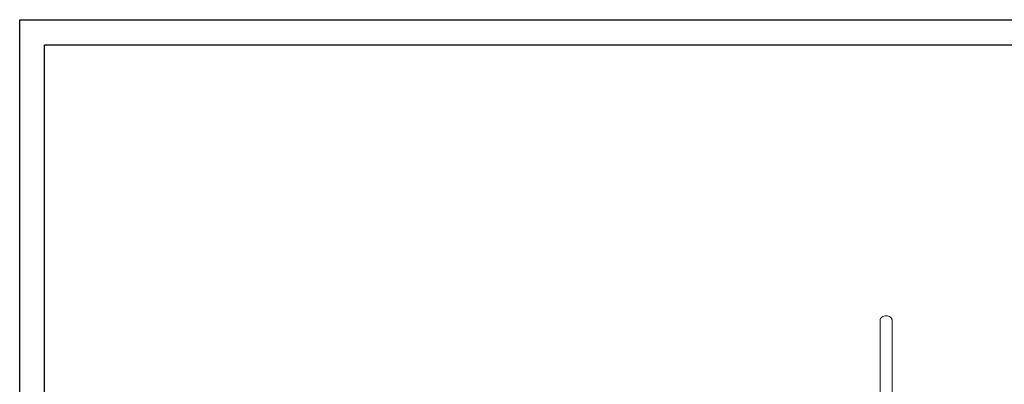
# Model space of a CAD drawing. Header units: millimetres. Extents: x 0 to 420, y 0 to 297.
# Tile 3 of 4: x 0 to 276, y 195 to 297. Entities that reach past the tile are written whole.
import ezdxf

# ---------------------------------------------------------------- set-up
doc = ezdxf.new("R2010")
doc.units = ezdxf.units.MM
doc.layers.add('AM_BOR', color=7, linetype='Continuous')

msp = doc.modelspace()

# ---------------------------------------------------------------- linework, layer by layer
at = {"color": 218, "linetype": 'Continuous', "lineweight": 30}
for p, q in [((7, 289.96), (412, 289.96)), ((7, 7), (7, 289.96))]:
    msp.add_line(p, q, dxfattribs=at)
at = {"color": 7, "linetype": 'Continuous', "lineweight": 15, "flags": 128}
msp.add_lwpolyline([(244.9, 212.66), (244.89, 212.78), (244.82, 213.02), (244.68, 213.24), (244.48, 213.43), (244.22, 213.59), (243.92, 213.71), (243.59, 213.79), (243.25, 213.81), (242.91, 213.79), (242.58, 213.71), (242.28, 213.59), (242.02, 213.43), (241.82, 213.24), (241.68, 213.02), (241.61, 212.78), (241.6, 212.66)], dxfattribs=at)
at = {"color": 7, "linetype": 'Continuous', "lineweight": 15}
for points, knots in [([(241.6, 212.66), (241.6, 212.12), (241.6, 211.06), (241.6, 209.54), (241.6, 208.12), (241.6, 206.81), (241.6, 205.68), (241.6, 204.72), (241.6, 203.93), (241.6, 203.23), (241.6, 202.57), (241.6, 201.84), (241.6, 200.98), (241.6, 199.92), (241.6, 198.68), (241.6, 197.25), (241.6, 195.61), (241.6, 193.76), (241.6, 191.72), (241.6, 189.49), (241.6, 187.08), (241.6, 185.42), (241.6, 184.56)], [0, 0, 0, 0, 0.0744263, 0.1426999, 0.2048345, 0.260855, 0.3107392, 0.3456122, 0.3766842, 0.403963, 0.4275012, 0.4518908, 0.4843368, 0.521789, 0.5641933, 0.6114984, 0.6637202, 0.7210039, 0.783408, 0.8507351, 0.9228972, 1, 1, 1, 1]), ([(244.9, 184.56), (244.9, 185.31), (244.9, 186.74), (244.9, 188.81), (244.9, 190.7), (244.9, 192.43), (244.9, 193.98), (244.9, 195.34), (244.9, 196.52), (244.9, 197.52), (244.9, 198.4), (244.9, 199.31), (244.9, 200.34), (244.9, 201.55), (244.9, 202.87), (244.9, 204.31), (244.9, 205.82), (244.9, 207.41), (244.9, 209.08), (244.9, 210.84), (244.9, 212.04), (244.9, 212.66)], [0, 0, 0, 0, 0.06689, 0.128864, 0.185977, 0.238263, 0.285581, 0.327872, 0.365167, 0.39753, 0.424986, 0.452505, 0.489261, 0.532272, 0.58145, 0.636769, 0.698293, 0.764778, 0.83721, 0.915607, 1, 1, 1, 1])]:
    msp.add_open_spline(points, degree=3, knots=knots, dxfattribs=at)
at = {"layer": 'AM_BOR', "color": 7}
for p, q in [((0, 297), (420, 297)), ((0, 0), (0, 297))]:
    msp.add_line(p, q, dxfattribs=at)

doc.saveas('drawing.dxf')
